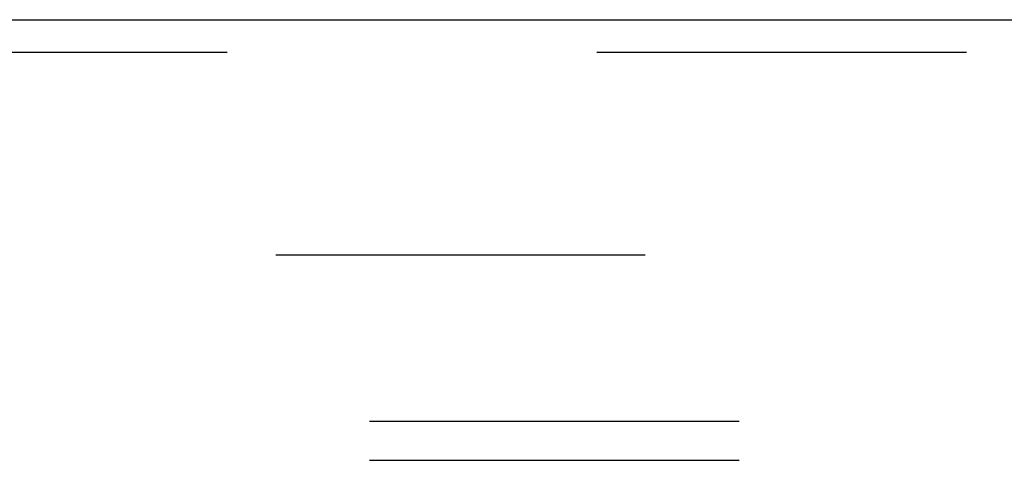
# Model space of a CAD drawing. Header units: inches. Extents: x 0 to 214, y 0 to 139.
# Tile 105 of 147: x 57.86 to 61, y 95.42 to 96.83. Entities that reach past the tile are written whole.
import ezdxf

# ---------------------------------------------------------------- set-up
doc = ezdxf.new("R2010")
doc.units = ezdxf.units.IN
doc.header["$LTSCALE"] = 11.786071
doc.header["$MEASUREMENT"] = 0
doc.linetypes.add('HIDDEN', pattern=[0.2, 0.1, -0.1])
for name, color, linetype in [('DEFAULT_2', 8, 'HIDDEN'), ('SECONDARY_OR_LEFT_DOOR_ASSEMBLY', 7, 'CONTINUOUS'), ('SUBPANEL', 7, 'CONTINUOUS')]:
    doc.layers.add(name, color=color, linetype=linetype)

msp = doc.modelspace()

# ---------------------------------------------------------------- linework, layer by layer
at = {"layer": 'DEFAULT_2', "color": 8, "linetype": 'HIDDEN'}
msp.add_line((37.4662, 96.0771), (63.9452, 96.0771), dxfattribs=at)
at = {"layer": 'SECONDARY_OR_LEFT_DOOR_ASSEMBLY', "color": 3, "linetype": 'Continuous'}
msp.add_line((36.1332, 96.8271), (64.6117, 96.8271), dxfattribs=at)
at = {"layer": 'SECONDARY_OR_LEFT_DOOR_ASSEMBLY', "color": 8, "linetype": 'HIDDEN'}
msp.add_line((36.1332, 96.7231), (64.6117, 96.7231), dxfattribs=at)
at = {"layer": 'SUBPANEL', "color": 8, "linetype": 'HIDDEN'}
for p, q in [((40.1225, 95.5458), (92.06, 95.5458)), ((40.1225, 95.4208), (92.06, 95.4208))]:
    msp.add_line(p, q, dxfattribs=at)

doc.saveas('drawing.dxf')
